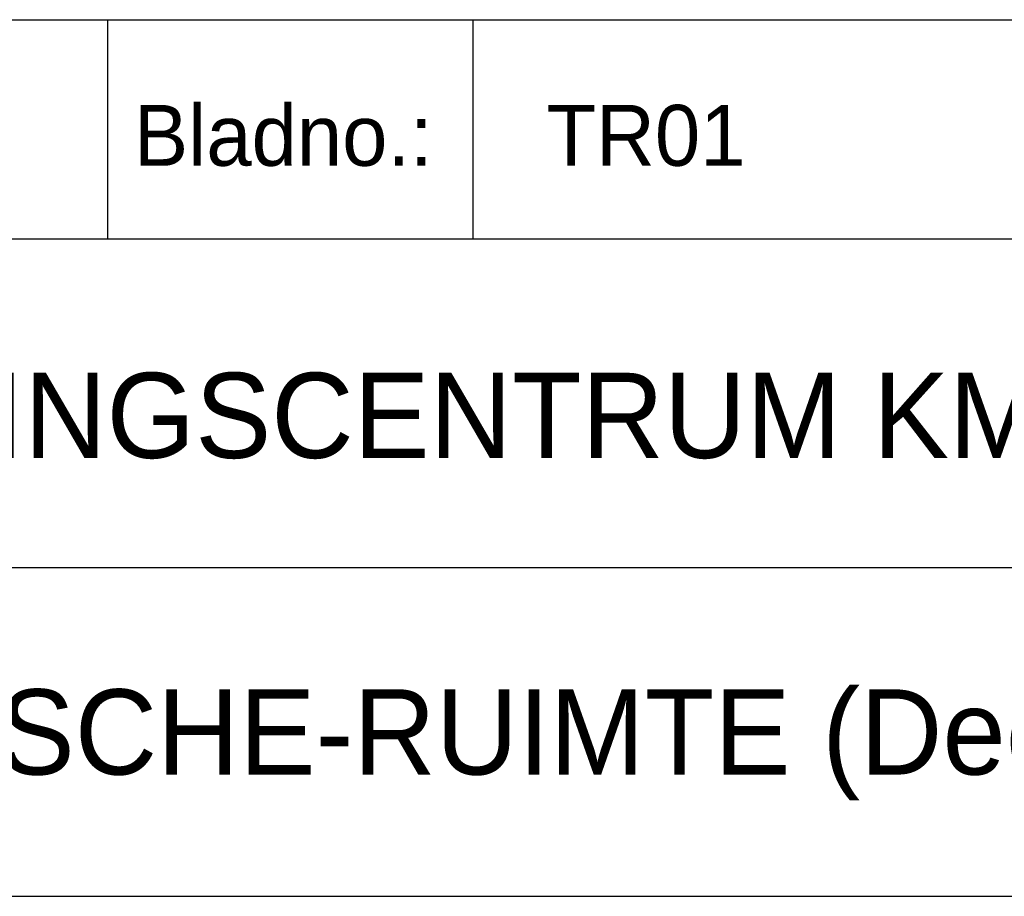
# Model space of a CAD drawing. Extents: x -940 to 22840, y -452 to 16368.
# Tile 31 of 50: x 19666 to 20474, y 288 to 1008. Entities that reach past the tile are written whole.
import ezdxf

# ---------------------------------------------------------------- set-up
doc = ezdxf.new("R2010")
doc.units = 0
doc.header["$LTSCALE"] = 20
doc.layers.get('0').update_dxf_attribs({"linetype": 'CONTINUOUS'})
doc.layers.add('BL$4----', color=7, linetype='CONTINUOUS')
doc.styles.add('BURO-025', font='BUROFONT.shx', dxfattribs={"height": 50})
doc.styles.add('BURO-035', font='BUROFONT.shx', dxfattribs={"height": 70})
doc.styles.add('BURO-050', font='BUROFONT.shx', dxfattribs={"height": 100})

# ---------------------------------------------------------------- blocks, each defined once
blk = doc.blocks.new('KUIJPERSKLEUR')
at = {"color": 1}
for p, q in [((-185, 73), (-10, 73)), ((-155.096, 64), (-155.096, 73)), ((-140.096, 64), (-140.096, 73)), ((-185, 64), (-10, 64)), ((-185, 50.5), (-55, 50.5)), ((-185, 37), (-10, 37))]:
    blk.add_line(p, q, dxfattribs=at)
at = {"color": 1, "style": 'BURO-025'}
blk.add_text('Bladno.:', height=2.5, dxfattribs=at).set_placement((-154.031, 67))
at = {"color": 150, "style": 'BURO-025'}
for tag, p in [('TKDATCREAT', (-81, 67)), ('1:...', (-167, 67)), ('TKBLAD', (-137.096, 67)), ('TKDATA', (-30, 67)), ('TKINIT', (-30, 58)), ('PRPRLEID', (-30, 49)), ('PRGRLEID', (-30, 40))]:
    blk.add_attdef(tag, p, '', height=2.5, dxfattribs=at)
at = {"color": 3, "style": 'BURO-035'}
for tag, p in [('PROMSCHR', (-177, 55)), ('TK1OMSCHR', (-177, 42))]:
    blk.add_attdef(tag, p, '', height=3.5, dxfattribs=at)
at = {"color": 1, "style": 'BURO-025'}
blk.add_attdef('TKFILE', (-4, 40), '', height=2.5, rotation=90, dxfattribs=at)
blk.add_attdef('PRNAAM', (-30, 31.5), '', height=2.5, dxfattribs=at)
at = {"color": 4, "style": 'BURO-050'}
blk.add_attdef('TKTEKNR', (-48, 19), '', height=5, dxfattribs=at)

msp = doc.modelspace()

# ---------------------------------------------------------------- block references
at = {"layer": 'BL$4----'}
ref = msp.add_blockref('KUIJPERSKLEUR', (22840.44, -452.24), dxfattribs=dict(at, xscale=20, yscale=20, zscale=20))
ref.add_attrib('TKBLAD', 'TR01', (20098.51, 887.76), dxfattribs={"layer": '0', "color": 150, "height": 50, "style": 'BURO-025'})
ref.add_attrib('PROMSCHR', 'OPLEIDINGSCENTRUM KM-LAAN HELMOND', (19300.44, 647.76), dxfattribs={"layer": '0', "color": 3, "height": 70, "style": 'BURO-035'})
ref.add_attrib('TK1OMSCHR', 'TECHNISCHE-RUIMTE (Deel B 2e Verd.)', (19300.44, 387.76), dxfattribs={"layer": '0', "color": 3, "height": 70, "style": 'BURO-035'})

doc.saveas('drawing.dxf')
